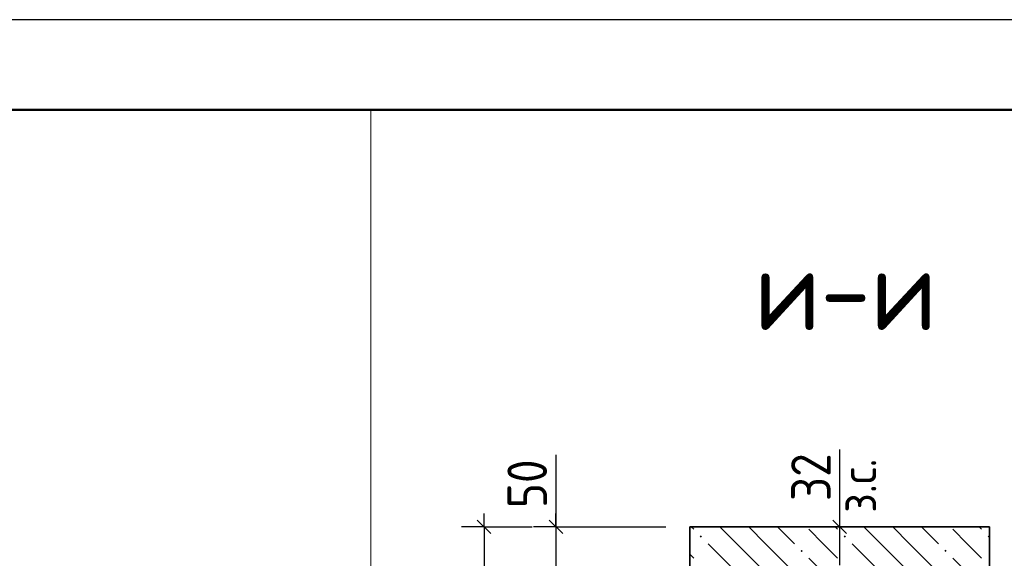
# Model space of a CAD drawing. Header units: millimetres. Extents: x 0 to 42000, y 0 to 29700.
# Tile 18 of 19: x 32361 to 37835, y 26707 to 29700. Entities that reach past the tile are written whole.
import ezdxf

# ---------------------------------------------------------------- set-up
doc = ezdxf.new("R2010")
doc.units = ezdxf.units.MM
for name, color, linetype, lineweight in [('Standard', 7, 'Continuous', 25), ('ЖБ Пилон', 7, 'Continuous', 35), ('Заголовок чертежа', 7, 'Continuous', 25)]:
    doc.layers.add(name, color=color, linetype=linetype, lineweight=lineweight)
doc.layers.add('Размерная выноска', color=7, linetype='Continuous')
doc.styles.add('ISOCPEUR', font='txt')

msp = doc.modelspace()

# ---------------------------------------------------------------- hatches: boundary and pattern name
at = {"layer": 'ЖБ Пилон', "linetype": 'Continuous', "lineweight": 18, "transparency": 33554687}
for points in [[(36141.3, 26828.5), (36147.8, 26835), (36154.3, 26828.5), (36147.8, 26822)], [(36941.3, 26828.5), (36947.8, 26835), (36954.3, 26828.5), (36947.8, 26822)], [(37741.3, 26828.5), (37747.8, 26835), (37752.8, 26829.9), (37752.8, 26827), (37747.8, 26822)], [(36701.3, 26748.5), (36707.8, 26755), (36714.3, 26748.5), (36707.8, 26742)], [(37501.3, 26748.5), (37507.8, 26755), (37514.3, 26748.5), (37507.8, 26742)]]:
    msp.add_hatch(color=7, dxfattribs=at).paths.add_polyline_path(points, flags=16)

# ---------------------------------------------------------------- linework, layer by layer
at = {"layer": 'Standard', "color": 254, "linetype": 'Continuous', "lineweight": 18, "true_color": 0xc4c4ff, "transparency": 33554687}
msp.add_line((34313.4, 29200), (34313.4, 17120), dxfattribs=at)
at = {"layer": 'Standard', "color": 7, "linetype": 'Continuous', "lineweight": -3, "transparency": 33554687}
for p, q in [((34942.2, 26882.3), (34942.2, 26957.3)), ((35342.2, 26882.3), (35342.2, 26957.3)), ((36919.5, 26882.3), (36919.5, 26957.3)), ((34942.2, 26882.3), (34817.2, 26882.3)), ((34942.2, 26882.3), (35067.2, 26882.3)), ((34942.2, 26882.3), (35208.9, 26882.3)), ((34942.2, 26882.3), (34942.2, 25882.3)), ((35342.2, 26882.3), (35217.2, 26882.3)), ((35342.2, 26882.3), (35467.2, 26882.3)), ((35342.2, 26882.3), (35952.8, 26882.3)), ((35342.2, 26882.3), (35342.2, 26549)), ((36919.5, 26882.3), (36794.5, 26882.3)), ((36919.5, 26882.3), (37044.5, 26882.3)), ((36919.5, 26669), (36919.5, 26882.3))]:
    msp.add_line(p, q, dxfattribs=at)
at = {"layer": 'Standard', "color": 7, "linetype": 'Continuous', "lineweight": 25, "transparency": 33554687}
for p, q in [((34904.7, 26919.8), (34979.7, 26844.8)), ((35304.7, 26919.8), (35379.7, 26844.8)), ((36957, 26844.8), (36882, 26919.8))]:
    msp.add_line(p, q, dxfattribs=at)
msp.add_lwpolyline([(0, 0), (42000, 0), (42000, 29700), (0, 29700), (0, 0)], close=True, dxfattribs=at)
at = {"layer": 'Standard', "color": 7, "linetype": 'Continuous', "lineweight": 50, "transparency": 33554687}
msp.add_lwpolyline([(2000, 29200), (41500, 29200), (41500, 500), (2000, 500), (2000, 29200)], close=True, dxfattribs=at)
at = {"layer": 'Standard', "color": 7, "linetype": 'Continuous', "lineweight": 13, "transparency": 33554687}
for points in [[(41500, 29200), (23000, 29200), (23000, 6000), (41500, 6000), (41500, 29200)], [(23500, 6000), (41500, 6000), (41500, 29200), (23500, 29200), (23500, 6000)]]:
    msp.add_lwpolyline(points, dxfattribs=at)
at = {"layer": 'ЖБ Пилон', "color": 7, "linetype": 'Continuous', "lineweight": 35, "transparency": 33554687}
for p, q in [((36086.1, 26882.3), (36086.1, 20215.7)), ((37752.8, 26882.3), (36086.1, 26882.3)), ((37752.8, 20215.7), (37752.8, 26882.3))]:
    msp.add_line(p, q, dxfattribs=at)
at = {"layer": 'ЖБ Пилон', "color": 9, "linetype": 'Continuous', "lineweight": 18, "true_color": 0xc7c7c7, "transparency": 33554687}
for p, q in [((36093.9, 26882.3), (36107.8, 26868.5)), ((36347.8, 26788.5), (36253.9, 26882.3)), ((36413.9, 26882.3), (36507.8, 26788.5)), ((36573.9, 26882.3), (36667.8, 26788.5)), ((36893.9, 26882.3), (36907.8, 26868.5)), ((37147.8, 26788.5), (37053.9, 26882.3)), ((37213.9, 26882.3), (37307.8, 26788.5)), ((37373.9, 26882.3), (37467.8, 26788.5)), ((37693.9, 26882.3), (37707.8, 26868.5)), ((36827.8, 26788.5), (36747.8, 26868.5)), ((37627.8, 26788.5), (37547.8, 26868.5)), ((36187.8, 26788.5), (36347.8, 26628.5)), ((36347.8, 26788.5), (36507.8, 26628.5)), ((36507.8, 26788.5), (36747.8, 26548.5)), ((36907.8, 26708.5), (36827.8, 26788.5)), ((36987.8, 26788.5), (37147.8, 26628.5)), ((37147.8, 26788.5), (37307.8, 26628.5)), ((37307.8, 26788.5), (37547.8, 26548.5)), ((37707.8, 26708.5), (37627.8, 26788.5)), ((36107.8, 26708.5), (36086.1, 26730.1)), ((36747.8, 26708.5), (36987.8, 26468.5)), ((37547.8, 26708.5), (37752.8, 26503.5))]:
    msp.add_line(p, q, dxfattribs=at)
at = {"layer": 'Размерная выноска', "color": 7, "linetype": 'Continuous', "lineweight": -3, "transparency": 33554687}
for p, q in [((35342.2, 27282.3), (35342.2, 26882.3)), ((36919.5, 26882.3), (36919.5, 27312.6))]:
    msp.add_line(p, q, dxfattribs=at)

# ---------------------------------------------------------------- texts
at = {"layer": 'Standard', "color": 7, "linetype": 'Continuous', "lineweight": 18, "transparency": 33554687, "insert": (37122.6, 26960.7), "char_height": 200, "width": 459.942, "attachment_point": 7, "rotation": 90, "style": 'ISOCPEUR'}
msp.add_mtext('\\W0.90;з.с.', dxfattribs=at)
at = {"layer": 'Standard', "color": 7, "linetype": 'Continuous', "lineweight": 25, "transparency": 33554687, "char_height": 220, "attachment_point": 7, "rotation": 90, "style": 'ISOCPEUR'}
for s, insert, width in [('\\W0.87;50', (35292.2, 26986.5), 403.924), ('\\W0.87;32', (36869.5, 27025.5), 403.932)]:
    msp.add_mtext(s, dxfattribs=dict(at, insert=insert, width=width))
at = {"layer": 'Заголовок чертежа', "color": 7, "linetype": 'Continuous', "lineweight": 50, "transparency": 33554687, "insert": (36444.2, 27975), "char_height": 450, "width": 1149.522, "attachment_point": 7, "style": 'ISOCPEUR'}
msp.add_mtext('\\W0.91;и-и', dxfattribs=at)

doc.saveas('drawing.dxf')
